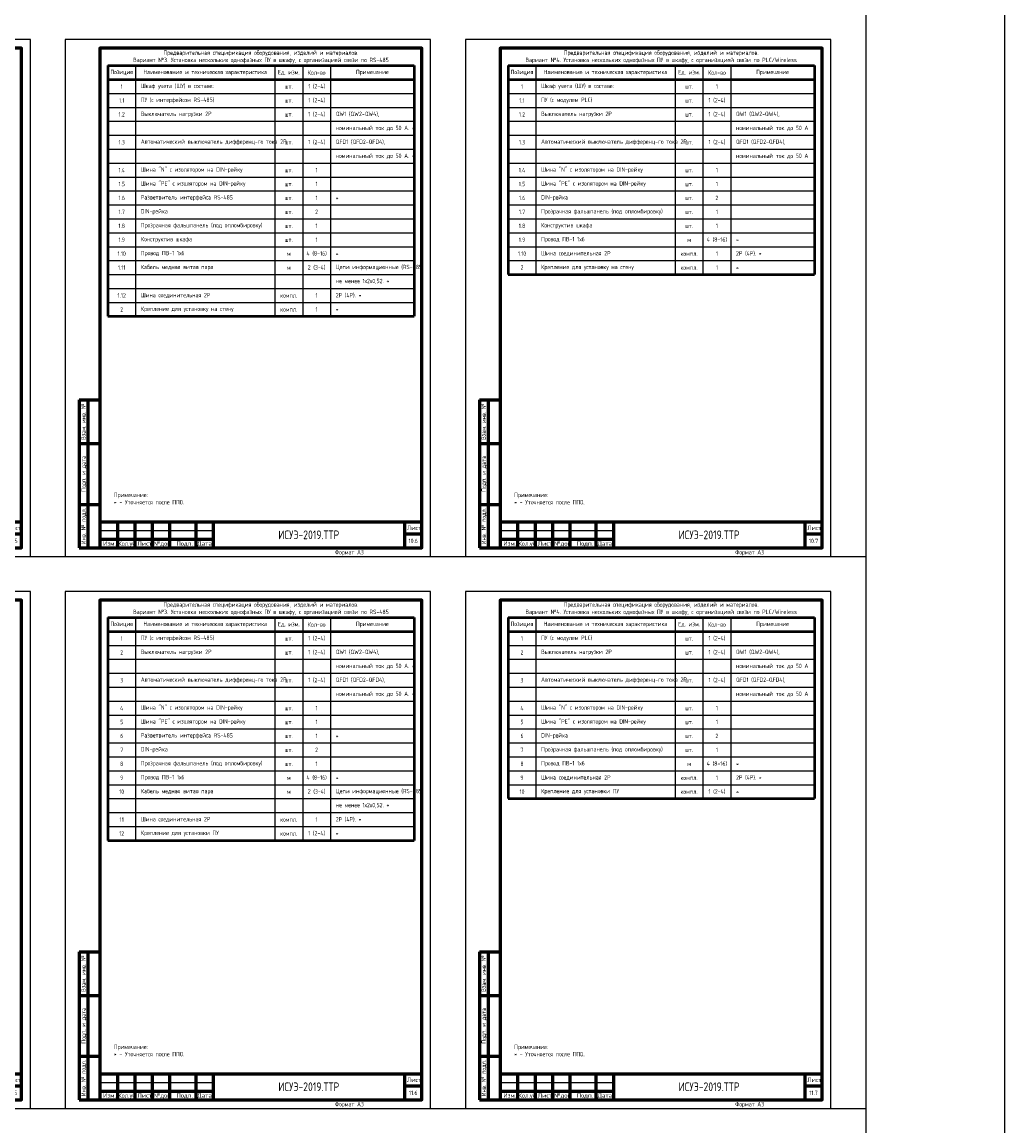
# Model space of a CAD drawing. Header units: millimetres. Extents: x -110 to 4101, y -10868 to 110.
# Tile 66 of 90: x 1555 to 2120, y -3487 to -2853. Entities that reach past the tile are written whole.
import ezdxf
from ezdxf.enums import TextEntityAlignment as Align

# ---------------------------------------------------------------- set-up
doc = ezdxf.new("R2010")
doc.units = ezdxf.units.MM
doc.layers.add('01.Вспомогательный_слой', color=1, linetype='Continuous', plot=False)
doc.layers.add('Формат', color=7, linetype='Continuous', lineweight=25)
doc.layers.add('Формат @ 1', color=7, linetype='Continuous', lineweight=25)
doc.styles.add('Формат', font='isocpeur.ttf')
doc.styles.add('ЭП', font='GOST.TTF')

# ---------------------------------------------------------------- blocks, each defined once
blk = doc.blocks.new('*U77')
at = {"layer": 'Формат', "color": 7, "linetype": 'Continuous', "lineweight": 60}
for p, q in [((8, 85), (20, 85)), ((8, 85), (8, 0)), ((13, 85), (13, 0)), ((8, 60), (20, 60)), ((8, 25), (20, 25)), ((20, 15), (205, 15)), ((20, 15), (20, 0)), ((30, 15), (30, 0)), ((40, 15), (40, 0)), ((50, 15), (50, 0)), ((60, 15), (60, 0)), ((75, 15), (75, 0)), ((85, 15), (85, 0)), ((195, 15), (195, 0)), ((195, 8), (205, 8)), ((8, 0), (20, 0)), ((20, 5), (85, 5))]:
    blk.add_line(p, q, dxfattribs=at)
at = {"layer": 'Формат', "color": 7, "linetype": 'Continuous', "lineweight": 25}
blk.add_line((20, 10), (85, 10), dxfattribs=at)
blk.add_lwpolyline([(0, -5), (210, -5), (210, 292), (0, 292)], close=True, dxfattribs=at)
at = {"layer": 'Формат', "color": 7, "linetype": 'Continuous', "lineweight": 60}
blk.add_lwpolyline([(20, 0), (205, 0), (205, 287), (20, 287)], close=True, dxfattribs=at)
at = {"layer": 'Формат', "color": 7, "linetype": 'Continuous', "lineweight": 25, "style": 'ЭП'}
for s, p in [('Взам. инв. №', (10.5, 72.5)), ('Подп. и дата', (10.5, 42.5)), ('Инв. № подл.', (10.5, 12.5))]:
    blk.add_text(s, height=2.5, rotation=90, dxfattribs=at).set_placement(p, align=Align.MIDDLE_CENTER)
at = {"layer": 'Формат', "color": 7, "linetype": 'Continuous', "lineweight": 25, "style": 'Формат'}
for s, p in [('Лист', (196.38, 10.25)), ('Изм.', (21.81, 1.25)), ('Лист', (41.54, 1.25)), ('№док.', (50.89, 1.25)), ('Подп.', (63.99, 1.25)), ('Дата', (75.95, 1.25))]:
    blk.add_text(s, height=2.5, dxfattribs=at).set_placement(p)
at = {"layer": 'Формат', "color": 7, "linetype": 'Continuous', "lineweight": 25, "style": 'Формат', "width": 0.9}
blk.add_text('Кол.уч.', height=2.5, dxfattribs=at).set_placement((30.38, 1.25))
at = {"layer": 'Формат', "color": 7, "linetype": 'Continuous', "lineweight": 25, "style": 'ЭП', "flags": 8}
blk.add_attdef('N_ИНВ', text='', height=2.5, rotation=90, dxfattribs=at).set_placement((16.5, 12.5), align=Align.MIDDLE_CENTER)
for tag, p in [('изм.№', (21, 7.5)), ('изм.уч.', (31, 7.5)), ('изм.лист', (41, 7.5)), ('изм.№_док.', (50.5, 7.5)), ('изм_дата', (76, 7.5)), ('ФОРМ.ЛИСТА', (155, -2.5))]:
    blk.add_attdef(tag, text='', height=2.5, dxfattribs=at).set_placement(p, align=Align.MIDDLE_LEFT)
for tag, height, p in [('ОБОЗНАЧЕНИЕ', 5, (140, 7.5)), ('Лист', 2.5, (200, 4))]:
    blk.add_attdef(tag, text='', height=height, dxfattribs=at).set_placement(p, align=Align.MIDDLE_CENTER)
blk = doc.blocks.new('*T107')
at = {"color": 0, "linetype": 'ByBlock', "lineweight": 50, "ltscale": 0.2, "transparency": 16777216}
for p, q in [((0, 0), (176, 0)), ((0, 0), (0, -144)), ((176, 0), (176, -144)), ((0, -8), (176, -8)), ((0, -144), (176, -144))]:
    blk.add_line(p, q, dxfattribs=at)
at = {"color": 0, "linetype": 'ByBlock', "ltscale": 0.2, "transparency": 16777216}
for p, q in [((16, 0), (16, -144)), ((96, 0), (96, -144)), ((112, 0), (112, -144)), ((128, 0), (128, -144)), ((0, -16), (176, -16)), ((0, -24), (176, -24)), ((0, -32), (176, -32)), ((0, -40), (112, -40)), ((128, -40), (176, -40)), ((0, -48), (112, -48)), ((128, -48), (176, -48)), ((0, -56), (112, -56)), ((128, -56), (176, -56)), ((0, -64), (176, -64)), ((0, -72), (176, -72)), ((0, -80), (176, -80)), ((0, -88), (112, -88)), ((0, -96), (128, -96)), ((0, -104), (176, -104)), ((0, -112), (112, -112)), ((128, -112), (176, -112)), ((0, -120), (16, -120)), ((0, -128), (16, -128)), ((0, -136), (176, -136))]:
    blk.add_line(p, q, dxfattribs=at)
at = {"color": 0, "linetype": 'ByBlock', "lineweight": -2, "ltscale": 0.2, "transparency": 16777216}
for p, q in [((112, -40), (128, -40)), ((112, -48), (128, -48)), ((112, -56), (128, -56)), ((112, -88), (176, -88)), ((128, -96), (176, -96)), ((112, -112), (128, -112)), ((16, -120), (176, -120)), ((16, -128), (176, -128))]:
    blk.add_line(p, q, dxfattribs=at)
at = {"color": 0, "ltscale": 0.2, "transparency": 16777216, "char_height": 2.5, "style": 'ЭП'}
for s, insert, width, attachment_point in [('{\\fGOST type A|b1|i0|c204|p34;Позиция}', (8, -4), 10, 5), ('{\\fGOST type A|b1|i0|c204|p34;Наименование и техническая характеристика}', (56, -4), 74, 5), ('{\\fGOST type A|b1|i0|c204|p34;Ед. изм.}', (104, -4), 10, 5), ('{\\fGOST type A|b1|i0|c204|p34;Кол-во}', (120, -4), 10, 5), ('{\\fGOST type A|b1|i0|c204|p34;Примечание}', (152, -4), 42, 5), ('1', (8, -12), 10, 5), ('Шкаф учета (ШУ) в составе:', (19, -12), 74, 4), ('шт.', (104, -12), 10, 5), ('1 (2-4)', (120, -12), 10, 5), ('1.1', (8, -20), 10, 5), ('ПУ (с интерфейсом RS-485)', (19, -20), 74, 4), ('1 (2-4)', (120, -20), 10, 5), ('шт.', (104, -20), 10, 5), ('1.2', (8, -28), 10, 5), ('Выключатель нагрузки 2P', (19, -28), 74, 4), ('шт.', (104, -28), 10, 5), ('1 (2-4)', (120, -28), 10, 5), ('QW1 (QW2-QW4),', (131, -28), 42, 4), ('номинальный ток до 50 А. *', (131, -36), 42, 4), ('1.3', (8, -44), 10, 5), ('Автоматический выключатель дифференц-го тока 2P', (19, -44), 74, 4), ('шт.', (104, -44), 10, 5), ('1 (2-4)', (120, -44), 10, 5), ('QFD1 (QFD2-QFD4),', (131, -44), 42, 4), ('номинальный ток до 50 А. *', (131, -52), 42, 4), ('1.4', (8, -60), 10, 5), ('Шина "N" с изолятором на DIN-рейку', (19, -60), 74, 4), ('шт.', (104, -60), 10, 5), ('1', (120, -60), 10, 5), ('1.5', (8, -68), 10, 5), ('Шина "PE" с изолятором на DIN-рейку', (19, -68), 74, 4), ('шт.', (104, -68), 10, 5), ('1', (120, -68), 10, 5), ('1.6', (8, -76), 10, 5), ('Разветвитель интерфейса RS-485', (19, -76), 74, 4), ('шт.', (104, -76), 10, 5), ('1', (120, -76), 10, 5), ('*', (131, -76), 42, 4), ('DIN-рейка', (19, -84), 74, 4), ('2', (120, -84), 10, 5), ('1.7', (8, -84), 10, 5), ('Прозрачная фальшпанель (под опломбировку)', (19, -92), 74, 4), ('шт.', (104, -84), 10, 5), ('1.8', (8, -92), 10, 5), ('шт.', (104, -92), 10, 5), ('1', (120, -92), 10, 5), ('1.9', (8, -100), 10, 5), ('Конструктив шкафа', (19, -100), 74, 4), ('шт.', (104, -100), 10, 5), ('1', (120, -100), 10, 5), ('1.10', (8, -108), 10, 5), ('Провод ПВ-1 1х6', (19, -108), 74, 4), ('м', (104, -108), 10, 5), ('4 (8-16)', (120, -108), 10, 5), ('*', (131, -108), 42, 4), ('Цепи информационные (RS-485)', (131, -116), 42, 4), ('1.11', (8, -116), 10, 5), ('Кабель медная витая пара', (19, -116), 74, 4), ('м', (104, -116), 10, 5), ('2 (3-4)', (120, -116), 10, 5), ('не менее 1х2х0,52. *', (131, -124), 42, 4), ('1.12', (8, -132), 10, 5), ('Шина соединительная 2P', (19, -132), 74, 4), ('компл.', (104, -132), 10, 5), ('1', (120, -132), 10, 5), ('2P (4P). *', (131, -132), 42, 4), ('2', (8, -140), 10, 5), ('Крепление для установку на стену', (19, -140), 74, 4), ('компл.', (104, -140), 10, 5), ('1', (120, -140), 10, 5), ('*', (131, -140), 42, 4)]:
    blk.add_mtext(s, dxfattribs=dict(at, insert=insert, width=width, attachment_point=attachment_point))
blk = doc.blocks.new('*T108')
at = {"color": 0, "linetype": 'ByBlock', "lineweight": 50, "ltscale": 0.2, "transparency": 16777216}
for p, q in [((0, 0), (176, 0)), ((0, 0), (0, -120)), ((176, 0), (176, -120)), ((0, -8), (176, -8)), ((0, -120), (176, -120))]:
    blk.add_line(p, q, dxfattribs=at)
at = {"color": 0, "linetype": 'ByBlock', "ltscale": 0.2, "transparency": 16777216}
for p, q in [((16, 0), (16, -120)), ((96, 0), (96, -120)), ((112, 0), (112, -120)), ((128, 0), (128, -120)), ((0, -16), (176, -16)), ((0, -24), (176, -24)), ((0, -32), (176, -32)), ((0, -40), (176, -40)), ((0, -48), (176, -48)), ((0, -56), (176, -56)), ((0, -64), (176, -64)), ((0, -72), (176, -72)), ((0, -80), (112, -80)), ((0, -88), (128, -88)), ((0, -96), (176, -96)), ((0, -104), (112, -104)), ((128, -104), (176, -104)), ((0, -112), (176, -112))]:
    blk.add_line(p, q, dxfattribs=at)
at = {"color": 0, "linetype": 'ByBlock', "lineweight": -2, "ltscale": 0.2, "transparency": 16777216}
for p, q in [((112, -80), (176, -80)), ((128, -88), (176, -88)), ((112, -104), (128, -104))]:
    blk.add_line(p, q, dxfattribs=at)
at = {"color": 0, "ltscale": 0.2, "transparency": 16777216, "char_height": 2.5, "style": 'ЭП'}
for s, insert, width, attachment_point in [('{\\fGOST type A|b1|i0|c204|p34;Позиция}', (8, -4), 10, 5), ('{\\fGOST type A|b1|i0|c204|p34;Наименование и техническая характеристика}', (56, -4), 74, 5), ('{\\fGOST type A|b1|i0|c204|p34;Ед. изм.}', (104, -4), 10, 5), ('{\\fGOST type A|b1|i0|c204|p34;Кол-во}', (120, -4), 10, 5), ('{\\fGOST type A|b1|i0|c204|p34;Примечание}', (152, -4), 42, 5), ('1', (8, -12), 10, 5), ('Шкаф учета (ШУ) в составе:', (19, -12), 74, 4), ('шт.', (104, -12), 10, 5), ('1', (120, -12), 10, 5), ('1.1', (8, -20), 10, 5), ('ПУ (с модулем PLC)', (19, -20), 74, 4), ('1 (2-4)', (120, -20), 10, 5), ('шт.', (104, -20), 10, 5), ('1.2', (8, -28), 10, 5), ('Выключатель нагрузки 2P', (19, -28), 74, 4), ('шт.', (104, -28), 10, 5), ('1 (2-4)', (120, -28), 10, 5), ('QW1 (QW2-QW4),', (131, -28), 42, 4), ('номинальный ток до 50 А', (131, -36), 42, 4), ('1.3', (8, -44), 10, 5), ('Автоматический выключатель дифференц-го тока 2P', (19, -44), 74, 4), ('шт.', (104, -44), 10, 5), ('1 (2-4)', (120, -44), 10, 5), ('QFD1 (QFD2-QFD4),', (131, -44), 42, 4), ('номинальный ток до 50 А', (131, -52), 42, 4), ('1.4', (8, -60), 10, 5), ('Шина "N" с изолятором на DIN-рейку', (19, -60), 74, 4), ('шт.', (104, -60), 10, 5), ('1', (120, -60), 10, 5), ('1.5', (8, -68), 10, 5), ('Шина "PE" с изолятором на DIN-рейку', (19, -68), 74, 4), ('шт.', (104, -68), 10, 5), ('1', (120, -68), 10, 5), ('1.6', (8, -76), 10, 5), ('DIN-рейка', (19, -76), 74, 4), ('шт.', (104, -76), 10, 5), ('2', (120, -76), 10, 5), ('Прозрачная фальшпанель (под опломбировку)', (19, -84), 74, 4), ('1.7', (8, -84), 10, 5), ('шт.', (104, -84), 10, 5), ('1', (120, -84), 10, 5), ('1.8', (8, -92), 10, 5), ('Конструктив шкафа', (19, -92), 74, 4), ('шт.', (104, -92), 10, 5), ('1', (120, -92), 10, 5), ('1.9', (8, -100), 10, 5), ('Провод ПВ-1 1х6', (19, -100), 74, 4), ('м', (104, -100), 10, 5), ('4 (8-16)', (120, -100), 10, 5), ('*', (131, -100), 42, 4), ('1.10', (8, -108), 10, 5), ('Шина соединительная 2P', (19, -108), 74, 4), ('компл.', (104, -108), 10, 5), ('1', (120, -108), 10, 5), ('2P (4P). *', (131, -108), 42, 4), ('2', (8, -116), 10, 5), ('Крепление для установку на стену', (19, -116), 74, 4), ('компл.', (104, -116), 10, 5), ('1', (120, -116), 10, 5), ('*', (131, -116), 42, 4)]:
    blk.add_mtext(s, dxfattribs=dict(at, insert=insert, width=width, attachment_point=attachment_point))
blk = doc.blocks.new('*T109')
at = {"color": 0, "linetype": 'ByBlock', "lineweight": 50, "ltscale": 0.2, "transparency": 16777216}
for p, q in [((0, 0), (176, 0)), ((0, 0), (0, -128)), ((176, 0), (176, -128)), ((0, -8), (176, -8)), ((0, -128), (176, -128))]:
    blk.add_line(p, q, dxfattribs=at)
at = {"color": 0, "linetype": 'ByBlock', "ltscale": 0.2, "transparency": 16777216}
for p, q in [((16, 0), (16, -128)), ((96, 0), (96, -128)), ((112, 0), (112, -128)), ((128, 0), (128, -128)), ((0, -16), (176, -16)), ((0, -24), (176, -24)), ((0, -32), (112, -32)), ((128, -32), (176, -32)), ((0, -40), (112, -40)), ((128, -40), (176, -40)), ((0, -48), (112, -48)), ((128, -48), (176, -48)), ((0, -56), (176, -56)), ((0, -64), (176, -64)), ((0, -72), (176, -72)), ((0, -80), (112, -80)), ((0, -88), (128, -88)), ((16, -96), (112, -96)), ((128, -96), (176, -96)), ((16, -120), (176, -120))]:
    blk.add_line(p, q, dxfattribs=at)
at = {"color": 0, "linetype": 'ByBlock', "lineweight": -2, "ltscale": 0.2, "transparency": 16777216}
for p, q in [((112, -32), (128, -32)), ((112, -40), (128, -40)), ((112, -48), (128, -48)), ((112, -80), (176, -80)), ((128, -88), (176, -88)), ((0, -96), (16, -96)), ((112, -96), (128, -96)), ((0, -104), (176, -104)), ((0, -112), (176, -112)), ((0, -120), (16, -120))]:
    blk.add_line(p, q, dxfattribs=at)
at = {"color": 0, "ltscale": 0.2, "transparency": 16777216, "char_height": 2.5, "style": 'ЭП'}
for s, insert, width, attachment_point in [('{\\fGOST type A|b1|i0|c204|p34;Позиция}', (8, -4), 10, 5), ('{\\fGOST type A|b1|i0|c204|p34;Наименование и техническая характеристика}', (56, -4), 74, 5), ('{\\fGOST type A|b1|i0|c204|p34;Ед. изм.}', (104, -4), 10, 5), ('{\\fGOST type A|b1|i0|c204|p34;Кол-во}', (120, -4), 10, 5), ('{\\fGOST type A|b1|i0|c204|p34;Примечание}', (152, -4), 42, 5), ('1', (8, -12), 10, 5), ('ПУ (с интерфейсом RS-485)', (19, -12), 74, 4), ('шт.', (104, -12), 10, 5), ('1 (2-4)', (120, -12), 10, 5), ('2', (8, -20), 10, 5), ('Выключатель нагрузки 2P', (19, -20), 74, 4), ('1 (2-4)', (120, -20), 10, 5), ('QW1 (QW2-QW4),', (131, -20), 42, 4), ('шт.', (104, -20), 10, 5), ('номинальный ток до 50 А. *', (131, -28), 42, 4), ('3', (8, -36), 10, 5), ('Автоматический выключатель дифференц-го тока 2P', (19, -36), 74, 4), ('шт.', (104, -36), 10, 5), ('1 (2-4)', (120, -36), 10, 5), ('QFD1 (QFD2-QFD4),', (131, -36), 42, 4), ('номинальный ток до 50 А. *', (131, -44), 42, 4), ('4', (8, -52), 10, 5), ('Шина "N" с изолятором на DIN-рейку', (19, -52), 74, 4), ('1', (120, -52), 10, 5), ('шт.', (104, -52), 10, 5), ('5', (8, -60), 10, 5), ('Шина "PE" с изолятором на DIN-рейку', (19, -60), 74, 4), ('шт.', (104, -60), 10, 5), ('1', (120, -60), 10, 5), ('6', (8, -68), 10, 5), ('Разветвитель интерфейса RS-485', (19, -68), 74, 4), ('шт.', (104, -68), 10, 5), ('1', (120, -68), 10, 5), ('*', (131, -68), 42, 4), ('7', (8, -76), 10, 5), ('DIN-рейка', (19, -76), 74, 4), ('шт.', (104, -76), 10, 5), ('2', (120, -76), 10, 5), ('8', (8, -84), 10, 5), ('Прозрачная фальшпанель (под опломбировку)', (19, -84), 74, 4), ('шт.', (104, -84), 10, 5), ('4 (8-16)', (120, -92), 10, 5), ('1', (120, -84), 10, 5), ('9', (8, -92), 10, 5), ('Провод ПВ-1 1х6', (19, -92), 74, 4), ('м', (104, -92), 10, 5), ('*', (131, -92), 42, 4), ('10', (8, -100), 10, 5), ('Кабель медная витая пара', (19, -100), 74, 4), ('м', (104, -100), 10, 5), ('2 (3-4)', (120, -100), 10, 5), ('Цепи информационные (RS-485)', (131, -100), 42, 4), ('не менее 1х2х0,52. *', (131, -108), 42, 4), ('11', (8, -116), 10, 5), ('Шина соединительная 2P', (19, -116), 74, 4), ('компл.', (104, -116), 10, 5), ('1', (120, -116), 10, 5), ('2P (4P). *', (131, -116), 42, 4), ('12', (8, -124), 10, 5), ('Крепление для установки ПУ', (19, -124), 74, 4), ('компл.', (104, -124), 10, 5), ('1 (2-4)', (120, -124), 10, 5), ('*', (131, -124), 42, 4)]:
    blk.add_mtext(s, dxfattribs=dict(at, insert=insert, width=width, attachment_point=attachment_point))
blk = doc.blocks.new('*T110')
at = {"color": 0, "linetype": 'ByBlock', "lineweight": 50, "ltscale": 0.2, "transparency": 16777216}
for p, q in [((0, 0), (176, 0)), ((0, 0), (0, -104)), ((176, 0), (176, -104)), ((0, -8), (176, -8)), ((0, -104), (176, -104))]:
    blk.add_line(p, q, dxfattribs=at)
at = {"color": 0, "linetype": 'ByBlock', "ltscale": 0.2, "transparency": 16777216}
for p, q in [((16, 0), (16, -104)), ((96, 0), (96, -104)), ((112, 0), (112, -8)), ((128, 0), (128, -104)), ((0, -16), (176, -16)), ((112, -16), (112, -104)), ((0, -24), (176, -24)), ((0, -32), (176, -32)), ((0, -40), (176, -40)), ((0, -48), (176, -48)), ((0, -56), (176, -56)), ((0, -64), (176, -64)), ((0, -72), (112, -72)), ((0, -80), (128, -80)), ((0, -88), (112, -88)), ((128, -88), (176, -88)), ((0, -96), (176, -96))]:
    blk.add_line(p, q, dxfattribs=at)
at = {"color": 0, "linetype": 'ByBlock', "lineweight": -2, "ltscale": 0.2, "transparency": 16777216}
for p, q in [((112, -8), (112, -16)), ((112, -72), (176, -72)), ((128, -80), (176, -80)), ((112, -88), (128, -88))]:
    blk.add_line(p, q, dxfattribs=at)
at = {"color": 0, "ltscale": 0.2, "transparency": 16777216, "char_height": 2.5, "style": 'ЭП'}
for s, insert, width, attachment_point in [('{\\fGOST type A|b1|i0|c204|p34;Позиция}', (8, -4), 10, 5), ('{\\fGOST type A|b1|i0|c204|p34;Наименование и техническая характеристика}', (56, -4), 74, 5), ('{\\fGOST type A|b1|i0|c204|p34;Ед. изм.}', (104, -4), 10, 5), ('{\\fGOST type A|b1|i0|c204|p34;Кол-во}', (120, -4), 10, 5), ('{\\fGOST type A|b1|i0|c204|p34;Примечание}', (152, -4), 42, 5), ('1', (8, -12), 10, 5), ('ПУ (с модулем PLC)', (19, -12), 74, 4), ('шт.', (104, -12), 10, 5), ('1 (2-4)', (120, -12), 10, 5), ('2', (8, -20), 10, 5), ('Выключатель нагрузки 2P', (19, -20), 74, 4), ('1 (2-4)', (120, -20), 10, 5), ('QW1 (QW2-QW4),', (131, -20), 42, 4), ('шт.', (104, -20), 10, 5), ('номинальный ток до 50 А', (131, -28), 42, 4), ('3', (8, -36), 10, 5), ('Автоматический выключатель дифференц-го тока 2P', (19, -36), 74, 4), ('шт.', (104, -36), 10, 5), ('1 (2-4)', (120, -36), 10, 5), ('QFD1 (QFD2-QFD4),', (131, -36), 42, 4), ('номинальный ток до 50 А', (131, -44), 42, 4), ('4', (8, -52), 10, 5), ('Шина "N" с изолятором на DIN-рейку', (19, -52), 74, 4), ('1', (120, -52), 10, 5), ('шт.', (104, -52), 10, 5), ('5', (8, -60), 10, 5), ('Шина "PE" с изолятором на DIN-рейку', (19, -60), 74, 4), ('шт.', (104, -60), 10, 5), ('1', (120, -60), 10, 5), ('6', (8, -68), 10, 5), ('DIN-рейка', (19, -68), 74, 4), ('шт.', (104, -68), 10, 5), ('2', (120, -68), 10, 5), ('7', (8, -76), 10, 5), ('Прозрачная фальшпанель (под опломбировку)', (19, -76), 74, 4), ('шт.', (104, -76), 10, 5), ('1', (120, -76), 10, 5), ('8', (8, -84), 10, 5), ('Провод ПВ-1 1х6', (19, -84), 74, 4), ('4 (8-16)', (120, -84), 10, 5), ('*', (131, -84), 42, 4), ('м', (104, -84), 10, 5), ('9', (8, -92), 10, 5), ('Шина соединительная 2P', (19, -92), 74, 4), ('компл.', (104, -92), 10, 5), ('1', (120, -92), 10, 5), ('2P (4P). *', (131, -92), 42, 4), ('10', (8, -100), 10, 5), ('Крепление для установки ПУ', (19, -100), 74, 4), ('компл.', (104, -100), 10, 5), ('1 (2-4)', (120, -100), 10, 5), ('*', (131, -100), 42, 4)]:
    blk.add_mtext(s, dxfattribs=dict(at, insert=insert, width=width, attachment_point=attachment_point))

msp = doc.modelspace()

# ---------------------------------------------------------------- linework, layer by layer
at = {"ltscale": 0.2}
msp.add_lwpolyline([(-110, -10868), (2120, -10868), (2120, 110), (-110, 110)], close=True, dxfattribs=at)
at = {"layer": '01.Вспомогательный_слой', "ltscale": 0.2}
msp.add_lwpolyline([(0, 0), (2040, 0), (2040, -10788), (0, -10788)], close=True, dxfattribs=at)
at = {"layer": '01.Вспомогательный_слой'}
for points in [[(1560, -3160), (1580, -3160)], [(1790, -3160), (1810, -3160)], [(2020, -3160), (2040, -3160)], [(1560, -3477), (1580, -3477)], [(1790, -3477), (1810, -3477)], [(2020, -3477), (2040, -3477)]]:
    msp.add_lwpolyline(points, dxfattribs=at)

# ---------------------------------------------------------------- block references
for name, p in [('*T107', (1604.5, -2878)), ('*T108', (1834.5, -2878)), ('*T109', (1604.5, -3195)), ('*T110', (1834.5, -3195))]:
    msp.add_blockref(name, p)
at = {"layer": 'Формат @ 1', "ltscale": 0.7}
for p, values in [((1350, -3155), {'ОБОЗНАЧЕНИЕ': 'ИСУЭ-2019.ТТР', 'Лист': '10.5', 'ФОРМ.ЛИСТА': 'Формат А3'}), ((1580, -3155), {'ОБОЗНАЧЕНИЕ': 'ИСУЭ-2019.ТТР', 'Лист': '10.6', 'ФОРМ.ЛИСТА': 'Формат А3'}), ((1810, -3155), {'ОБОЗНАЧЕНИЕ': 'ИСУЭ-2019.ТТР', 'Лист': '10.7', 'ФОРМ.ЛИСТА': 'Формат А3'}), ((1350, -3472), {'ОБОЗНАЧЕНИЕ': 'ИСУЭ-2019.ТТР', 'Лист': '11.5', 'ФОРМ.ЛИСТА': 'Формат А3'}), ((1580, -3472), {'ОБОЗНАЧЕНИЕ': 'ИСУЭ-2019.ТТР', 'Лист': '11.6', 'ФОРМ.ЛИСТА': 'Формат А3'}), ((1810, -3472), {'ОБОЗНАЧЕНИЕ': 'ИСУЭ-2019.ТТР', 'Лист': '11.7', 'ФОРМ.ЛИСТА': 'Формат А3'})]:
    msp.add_blockref('*U77', p, dxfattribs=at).add_auto_attribs(values)

# ---------------------------------------------------------------- texts
at = {"char_height": 2.5, "style": 'ЭП'}
for s, insert, width, attachment_point in [('Предварительная спецификация оборудования, изделий и материалов.\\PВариант №3. Установка нескольких однофазных ПУ в шкафу, с организацией связи по RS-485', (1692.5, -2873), 176, 5), ('Предварительная спецификация оборудования, изделий и материалов.\\PВариант №4. Установка нескольких однофазных ПУ в шкафу, с организацией связи по PLC/Wireless', (1922.5, -2873), 176, 5), ('Примечание:\\P* - Уточняется после ППО.', (1608, -3130), 169, 7), ('Примечание:\\P* - Уточняется после ППО.', (1838, -3130), 169, 7), ('Предварительная спецификация оборудования, изделий и материалов.\\PВариант №3. Установка нескольких однофазных ПУ в шкафу, с организацией связи по RS-485', (1692.5, -3190), 176, 5), ('Предварительная спецификация оборудования, изделий и материалов.\\PВариант №4. Установка нескольких однофазных ПУ в шкафу, с организацией связи по PLC/Wireless', (1922.5, -3190), 176, 5), ('Примечание:\\P* - Уточняется после ППО.', (1608, -3447), 169, 7), ('Примечание:\\P* - Уточняется после ППО.', (1838, -3447), 169, 7)]:
    msp.add_mtext(s, dxfattribs=dict(at, insert=insert, width=width, attachment_point=attachment_point))

doc.saveas('drawing.dxf')
